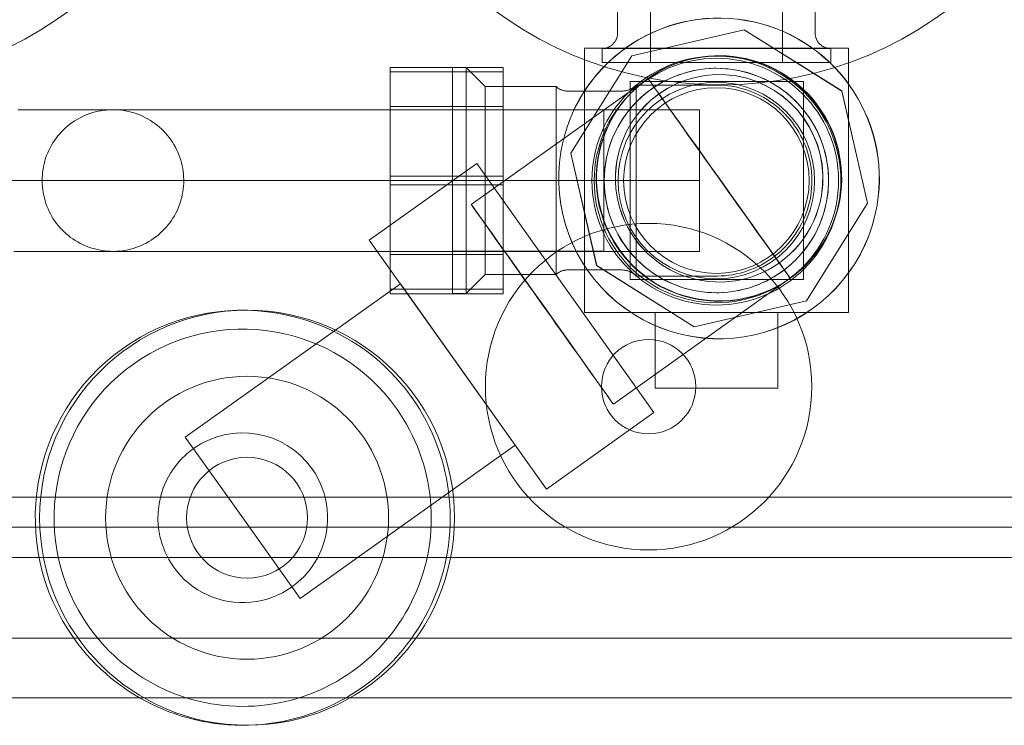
# Model space of a CAD drawing. Header units: millimetres. Extents: x -21756 to -17416, y 369 to 3070.
# Tile 13 of 31: x -20158 to -20053, y 2719 to 2793. Entities that reach past the tile are written whole.
import ezdxf

# ---------------------------------------------------------------- set-up
doc = ezdxf.new("R2010")
doc.units = ezdxf.units.MM
for name, color, linetype, lineweight in [('M-EQPM', 50, 'Continuous', 18), ('P-PIPE', 3, 'Continuous', 18), ('P-PIPE-CNTR', 3, 'Continuous', 18)]:
    doc.layers.add(name, color=color, linetype=linetype, lineweight=lineweight)

# ---------------------------------------------------------------- blocks, each defined once
blk = doc.blocks.new('HC_Heat Pump_GM_Saunier Duval_GeniaSet TEK_IS_kit complet_2C - HA 10-7_2 STB-985960-Niveau 0')
at = {"layer": 'M-EQPM'}
for p, q in [((224.69, -60.77), (224.69, -79.74)), ((238.69, -79.74), (238.69, -60.77)), ((221.21, -72.75), (221.21, -76.6)), ((242.17, -76.6), (242.17, -72.75)), ((222.74, -79.01), (234.64, -76.27)), ((234.64, -76.28), (222.74, -79.01)), ((234.64, -76.27), (244.99, -82.75)), ((234.64, -76.27), (234.64, -76.28)), ((244.98, -82.76), (234.64, -76.28)), ((245.69, -78.23), (217.69, -78.23)), ((217.69, -78.23), (217.69, -79.8)), ((217.69, -78.23), (217.69, -79.89)), ((219.57, -78.25), (219.57, -79.74)), ((219.57, -78.25), (231.69, -78.25)), ((222.11, -78.17), (222.1, -78.18)), ((231.69, -78.25), (243.81, -78.25)), ((243.81, -79.74), (243.81, -78.25)), ((245.69, -79.89), (245.69, -78.23)), ((245.69, -79.8), (245.69, -78.23)), ((222.74, -79.01), (216.26, -89.36)), ((216.27, -89.36), (222.74, -79.01)), ((222.74, -79.01), (222.74, -79.01)), ((197.09, -80.25), (197.09, -80.71)), ((197.09, -80.25), (197.09, -80.71)), ((197.09, -80.25), (209.09, -80.25)), ((209.09, -80.25), (197.09, -80.25)), ((205.16, -80.27), (203.69, -80.27)), ((203.69, -80.27), (203.69, -104.23)), ((203.69, -80.27), (203.69, -104.23)), ((207.17, -82.27), (205.16, -80.27)), ((205.16, -104.23), (205.16, -80.27)), ((205.16, -104.23), (205.16, -80.27)), ((209.09, -80.71), (209.09, -80.25)), ((209.09, -80.71), (209.09, -80.25)), ((217.69, -104.62), (217.69, -79.8)), ((217.69, -79.89), (217.69, -104.61)), ((219.57, -79.74), (231.69, -79.74)), ((224.69, -79.74), (231.69, -79.74)), ((231.69, -79.74), (238.69, -79.74)), ((231.69, -79.74), (243.81, -79.74)), ((245.69, -79.8), (245.69, -104.62)), ((245.69, -104.61), (245.69, -79.89)), ((197.09, -80.71), (197.09, -91.78)), ((197.09, -91.78), (197.09, -80.71)), ((197.09, -80.71), (209.09, -80.71)), ((209.09, -80.71), (197.09, -80.71)), ((224.44, -81.43), (205.69, -94.78)), ((209.09, -80.71), (209.09, -91.78)), ((209.09, -91.78), (209.09, -80.71)), ((224.44, -81.42), (224.43, -81.43)), ((214.69, -82.27), (207.17, -82.27)), ((207.17, -82.27), (207.17, -102.22)), ((207.17, -82.27), (207.17, -102.22)), ((214.69, -82.27), (214.69, -102.22)), ((214.69, -82.27), (214.69, -102.22)), ((222.54, -81.75), (222.54, -102.75)), ((224.07, -81.75), (222.54, -81.75)), ((224.02, -81.75), (222.54, -81.75)), ((231.69, -82.12), (223.17, -82.12)), ((223.17, -82.12), (223.17, -102.38)), ((223.17, -82.12), (223.17, -102.38)), ((224.02, -81.75), (239.41, -81.75)), ((239.39, -81.75), (224.07, -81.75)), ((240.93, -81.75), (239.39, -81.75)), ((240.93, -81.75), (239.41, -81.75)), ((240.93, -102.75), (240.93, -81.75)), ((221.7, -82.76), (215.87, -82.76)), ((225.61, -83.05), (225.6, -83.05)), ((244.98, -82.76), (244.99, -82.75)), ((247.72, -94.65), (244.98, -82.76)), ((244.99, -82.75), (247.73, -94.65)), ((209.09, -84.41), (197.09, -84.41)), ((197.09, -100.08), (197.09, -84.41)), ((197.09, -100.08), (197.09, -84.41)), ((209.09, -84.41), (209.09, -100.08)), ((209.09, -84.41), (209.09, -100.08)), ((229.9, -84.74), (185.2, -84.74)), ((219.77, -84.76), (203.69, -84.76)), ((203.69, -84.76), (203.69, -99.74)), ((203.69, -84.76), (203.69, -99.74)), ((219.77, -84.76), (219.77, -99.74)), ((219.77, -84.76), (219.77, -99.74)), ((229.9, -92.25), (229.9, -84.74)), ((216.26, -89.36), (218.99, -101.26)), ((216.27, -89.36), (216.26, -89.36)), ((219, -101.26), (216.27, -89.36)), ((206.28, -90.45), (194.88, -98.56)), ((225.07, -116.84), (206.28, -90.45)), ((225.07, -116.84), (206.28, -90.45)), ((197.09, -91.78), (197.09, -92.71)), ((197.09, -91.78), (197.09, -92.71)), ((197.09, -91.78), (209.09, -91.78)), ((209.09, -91.78), (197.09, -91.78)), ((209.09, -92.71), (209.09, -91.78)), ((209.09, -92.71), (209.09, -91.78)), ((150.2, -92.25), (167.69, -92.25)), ((185.2, -92.25), (167.69, -92.25)), ((185.2, -92.25), (229.9, -92.25)), ((197.09, -92.71), (197.09, -103.78)), ((197.09, -103.78), (197.09, -92.71)), ((197.09, -92.71), (209.09, -92.71)), ((209.09, -92.71), (197.09, -92.71)), ((209.09, -92.71), (209.09, -103.78)), ((209.09, -103.78), (209.09, -92.71)), ((229.9, -99.76), (229.9, -92.25)), ((241.24, -105), (247.72, -94.65)), ((247.73, -94.65), (241.25, -105)), ((247.73, -94.65), (247.72, -94.65)), ((194.88, -98.56), (213.66, -124.96)), ((194.88, -98.56), (213.66, -124.96)), ((185.21, -99.76), (229.9, -99.76)), ((197.09, -100.08), (209.09, -100.08)), ((203.69, -99.74), (219.77, -99.74)), ((218.99, -101.26), (229.34, -107.74)), ((219, -101.26), (218.99, -101.26)), ((229.35, -107.74), (219, -101.26)), ((238.36, -100.97), (238.37, -100.97)), ((205.16, -104.23), (207.17, -102.22)), ((207.17, -102.22), (214.69, -102.22)), ((215.87, -101.73), (221.7, -101.73)), ((198.18, -103.21), (175.37, -119.45)), ((204.27, -111.76), (198.18, -103.21)), ((220.77, -115.96), (239.52, -102.61)), ((222.54, -102.75), (224.02, -102.75)), ((222.54, -102.75), (224.07, -102.75)), ((223.17, -102.38), (231.69, -102.38)), ((239.41, -102.75), (224.02, -102.75)), ((224.07, -102.75), (239.39, -102.75)), ((239.39, -102.75), (240.93, -102.75)), ((239.41, -102.75), (240.93, -102.75)), ((239.51, -102.61), (239.52, -102.6)), ((197.09, -103.78), (197.09, -104.25)), ((197.09, -103.78), (197.09, -104.25)), ((197.09, -103.78), (209.09, -103.78)), ((209.09, -103.78), (197.09, -103.78)), ((197.09, -104.25), (209.09, -104.25)), ((209.09, -104.25), (197.09, -104.25)), ((203.69, -104.23), (205.16, -104.23)), ((209.09, -104.25), (209.09, -103.78)), ((209.09, -104.25), (209.09, -103.78)), ((217.69, -104.61), (217.69, -106.25)), ((217.69, -104.62), (217.69, -106.25)), ((229.34, -107.74), (241.24, -105)), ((241.25, -105), (229.35, -107.74)), ((241.25, -105), (241.24, -105)), ((245.69, -106.25), (245.69, -104.61)), ((245.69, -106.25), (245.69, -104.62)), ((217.69, -106.25), (245.69, -106.25)), ((225.19, -106.25), (225.19, -114.25)), ((225.73, -106.25), (225.19, -106.25)), ((225.74, -106.25), (225.19, -106.25)), ((237.66, -106.25), (225.73, -106.25)), ((225.74, -106.25), (237.69, -106.25)), ((238.19, -106.25), (237.66, -106.25)), ((238.19, -106.25), (237.69, -106.25)), ((238.19, -114.25), (238.19, -106.25)), ((241.82, -105.88), (241.83, -105.87)), ((229.35, -107.74), (229.34, -107.74)), ((210.36, -120.32), (204.27, -111.76)), ((225.19, -114.25), (225.74, -114.25)), ((225.19, -114.25), (225.73, -114.25)), ((225.73, -114.25), (237.66, -114.25)), ((237.69, -114.25), (225.74, -114.25)), ((237.66, -114.25), (238.19, -114.25)), ((237.69, -114.25), (238.19, -114.25)), ((213.66, -124.96), (225.07, -116.84)), ((175.37, -119.45), (181.46, -128)), ((187.55, -136.55), (210.36, -120.32)), ((181.46, -128), (187.55, -136.55))]:
    blk.add_line(p, q, dxfattribs=at)
at = {"layer": 'M-EQPM', "flags": 128}
for points in [[(219.57, -78.25), (219.63, -78.25), (219.7, -78.24), (219.76, -78.23), (219.83, -78.23), (219.89, -78.21), (219.96, -78.2), (220.02, -78.18), (220.08, -78.16), (220.15, -78.14), (220.21, -78.12), (220.27, -78.09), (220.33, -78.06), (220.38, -78.03), (220.44, -78), (220.5, -77.96), (220.55, -77.92), (220.6, -77.88), (220.65, -77.84), (220.7, -77.79), (220.75, -77.75), (220.79, -77.7), (220.83, -77.65), (220.88, -77.6), (220.91, -77.55), (220.95, -77.49), (220.99, -77.43), (221.02, -77.38), (221.05, -77.32), (221.07, -77.26), (221.1, -77.2), (221.12, -77.14), (221.14, -77.07), (221.16, -77.01), (221.17, -76.95), (221.19, -76.88), (221.2, -76.82), (221.2, -76.75), (221.21, -76.69), (221.21, -76.62), (221.21, -76.6)], [(242.17, -76.6), (242.17, -76.67), (242.17, -76.73), (242.18, -76.8), (242.19, -76.86), (242.2, -76.93), (242.21, -76.99), (242.23, -77.06), (242.25, -77.12), (242.27, -77.18), (242.3, -77.24), (242.32, -77.3), (242.35, -77.36), (242.38, -77.42), (242.42, -77.48), (242.45, -77.53), (242.49, -77.58), (242.53, -77.64), (242.57, -77.69), (242.62, -77.74), (242.67, -77.78), (242.71, -77.83), (242.76, -77.87), (242.81, -77.91), (242.87, -77.95), (242.92, -77.99), (242.98, -78.02), (243.04, -78.05), (243.09, -78.08), (243.15, -78.11), (243.21, -78.13), (243.28, -78.16), (243.34, -78.18), (243.4, -78.19), (243.47, -78.21), (243.53, -78.22), (243.6, -78.23), (243.66, -78.24), (243.73, -78.24), (243.79, -78.25), (243.81, -78.25)], [(231.69, -78.25), (231.2, -78.25), (230.72, -78.25), (230.24, -78.25), (229.76, -78.25), (229.28, -78.25), (228.81, -78.25), (228.34, -78.25), (227.88, -78.25), (227.42, -78.25), (226.97, -78.25), (226.53, -78.25), (226.09, -78.25), (225.67, -78.25), (225.25, -78.25), (224.84, -78.25), (224.45, -78.25), (224.07, -78.25), (223.7, -78.25), (223.34, -78.25), (222.99, -78.25), (222.66, -78.25), (222.35, -78.25), (222.05, -78.25), (221.76, -78.25), (221.49, -78.25), (221.24, -78.25), (221, -78.25), (220.78, -78.25), (220.58, -78.25), (220.39, -78.25), (220.22, -78.25), (220.08, -78.25), (219.95, -78.25), (219.84, -78.25), (219.74, -78.25), (219.67, -78.25), (219.62, -78.25), (219.58, -78.25), (219.57, -78.25), (219.57, -78.25)], [(219.57, -78.25), (219.58, -78.25), (219.61, -78.25), (219.65, -78.25), (219.72, -78.25), (219.81, -78.25), (219.91, -78.25), (220.04, -78.25), (220.18, -78.25), (220.34, -78.25), (220.52, -78.25), (220.72, -78.25), (220.94, -78.25), (221.17, -78.25), (221.42, -78.25), (221.68, -78.25), (221.97, -78.25), (222.26, -78.25), (222.58, -78.25), (222.9, -78.25), (223.24, -78.25), (223.6, -78.25), (223.97, -78.25), (224.35, -78.25), (224.74, -78.25), (225.14, -78.25), (225.55, -78.25), (225.98, -78.25), (226.41, -78.25), (226.85, -78.25), (227.3, -78.25), (227.75, -78.25), (228.21, -78.25), (228.68, -78.25), (229.15, -78.25), (229.63, -78.25), (230.11, -78.25), (230.59, -78.25), (231.07, -78.25), (231.56, -78.25), (231.69, -78.25)], [(231.69, -78.25), (232.17, -78.25), (232.66, -78.25), (233.14, -78.25), (233.62, -78.25), (234.1, -78.25), (234.57, -78.25), (235.04, -78.25), (235.5, -78.25), (235.96, -78.25), (236.41, -78.25), (236.85, -78.25), (237.29, -78.25), (237.71, -78.25), (238.13, -78.25), (238.53, -78.25), (238.93, -78.25), (239.31, -78.25), (239.68, -78.25), (240.04, -78.25), (240.38, -78.25), (240.72, -78.25), (241.03, -78.25), (241.33, -78.25), (241.62, -78.25), (241.89, -78.25), (242.14, -78.25), (242.38, -78.25), (242.6, -78.25), (242.8, -78.25), (242.99, -78.25), (243.15, -78.25), (243.3, -78.25), (243.43, -78.25), (243.54, -78.25), (243.63, -78.25), (243.71, -78.25), (243.76, -78.25), (243.79, -78.25), (243.81, -78.25), (243.81, -78.25)], [(243.81, -78.25), (243.8, -78.25), (243.77, -78.25), (243.72, -78.25), (243.66, -78.25), (243.57, -78.25), (243.46, -78.25), (243.34, -78.25), (243.19, -78.25), (243.03, -78.25), (242.85, -78.25), (242.66, -78.25), (242.44, -78.25), (242.21, -78.25), (241.96, -78.25), (241.69, -78.25), (241.41, -78.25), (241.11, -78.25), (240.8, -78.25), (240.47, -78.25), (240.13, -78.25), (239.78, -78.25), (239.41, -78.25), (239.03, -78.25), (238.64, -78.25), (238.24, -78.25), (237.83, -78.25), (237.4, -78.25), (236.97, -78.25), (236.53, -78.25), (236.08, -78.25), (235.63, -78.25), (235.16, -78.25), (234.7, -78.25), (234.23, -78.25), (233.75, -78.25), (233.27, -78.25), (232.79, -78.25), (232.3, -78.25), (231.82, -78.25), (231.69, -78.25)], [(231.69, -104.14), (231.21, -104.13), (230.74, -104.1), (230.26, -104.06), (229.79, -103.99), (229.33, -103.91), (228.86, -103.8), (228.4, -103.68), (227.95, -103.54), (227.5, -103.38), (227.06, -103.2), (226.62, -103.01), (226.2, -102.8), (225.78, -102.57), (225.37, -102.33), (224.97, -102.06), (224.58, -101.79), (224.21, -101.5), (223.84, -101.19), (223.49, -100.87), (223.16, -100.53), (222.83, -100.19), (222.52, -99.83), (222.22, -99.45), (221.94, -99.07), (221.68, -98.67), (221.43, -98.27), (221.2, -97.85), (220.98, -97.43), (220.78, -97), (220.6, -96.56), (220.44, -96.11), (220.29, -95.66), (220.16, -95.2), (220.06, -94.74), (219.97, -94.27), (219.89, -93.8), (219.84, -93.33), (219.81, -92.85), (219.79, -92.37), (219.8, -91.9), (219.82, -91.42), (219.86, -90.95), (219.92, -90.48), (220, -90.01), (220.1, -89.54), (220.22, -89.08), (220.36, -88.63), (220.51, -88.18), (220.68, -87.73), (220.87, -87.3), (221.08, -86.87), (221.3, -86.45), (221.54, -86.04), (221.8, -85.64), (222.07, -85.25), (222.36, -84.87), (222.66, -84.5), (222.98, -84.14), (223.31, -83.8), (223.65, -83.47), (224.01, -83.16), (224.38, -82.86), (224.76, -82.58), (225.15, -82.31), (225.56, -82.05), (225.97, -81.82), (226.39, -81.6), (226.82, -81.39), (227.26, -81.21), (227.7, -81.04), (228.16, -80.89), (228.61, -80.75), (229.07, -80.64), (229.54, -80.55), (230.01, -80.47), (230.48, -80.41), (230.96, -80.37), (231.43, -80.35), (231.69, -80.35)], [(231.69, -80.35), (232.16, -80.36), (232.64, -80.39), (233.11, -80.44), (233.58, -80.5), (234.05, -80.59), (234.52, -80.69), (234.98, -80.81), (235.43, -80.95), (235.88, -81.11), (236.32, -81.29), (236.76, -81.48), (237.18, -81.69), (237.6, -81.92), (238.01, -82.17), (238.41, -82.43), (238.79, -82.7), (239.17, -83), (239.53, -83.3), (239.88, -83.62), (240.22, -83.96), (240.55, -84.31), (240.86, -84.67), (241.15, -85.04), (241.43, -85.42), (241.7, -85.82), (241.95, -86.22), (242.18, -86.64), (242.4, -87.06), (242.6, -87.5), (242.78, -87.94), (242.94, -88.38), (243.09, -88.84), (243.21, -89.29), (243.32, -89.76), (243.41, -90.22), (243.48, -90.69), (243.54, -91.17), (243.57, -91.64), (243.58, -92.12), (243.58, -92.59), (243.56, -93.07), (243.51, -93.54), (243.45, -94.01), (243.37, -94.48), (243.27, -94.95), (243.16, -95.41), (243.02, -95.87), (242.87, -96.32), (242.7, -96.76), (242.51, -97.2), (242.3, -97.63), (242.08, -98.05), (241.84, -98.46), (241.58, -98.86), (241.31, -99.25), (241.02, -99.63), (240.72, -99.99), (240.4, -100.35), (240.07, -100.69), (239.72, -101.02), (239.37, -101.33), (239, -101.63), (238.62, -101.92), (238.22, -102.19), (237.82, -102.44), (237.41, -102.68), (236.99, -102.9), (236.56, -103.1), (236.12, -103.29), (235.67, -103.46), (235.22, -103.61), (234.77, -103.74), (234.3, -103.85), (233.84, -103.95), (233.37, -104.02), (232.9, -104.08), (232.42, -104.12), (231.95, -104.14), (231.69, -104.14)], [(214.69, -82.27), (214.73, -82.32), (214.78, -82.36), (214.84, -82.41), (214.89, -82.45), (214.95, -82.48), (215, -82.52), (215.06, -82.55), (215.12, -82.58), (215.18, -82.61), (215.24, -82.64), (215.31, -82.66), (215.37, -82.68), (215.43, -82.7), (215.5, -82.72), (215.56, -82.73), (215.63, -82.74), (215.7, -82.75), (215.76, -82.76), (215.83, -82.76), (215.87, -82.76)], [(221.7, -82.76), (221.78, -82.76), (221.86, -82.75), (221.94, -82.75), (222.02, -82.73), (222.09, -82.72), (222.17, -82.7), (222.25, -82.68), (222.33, -82.66), (222.4, -82.63), (222.48, -82.6), (222.55, -82.57), (222.62, -82.53), (222.69, -82.49), (222.76, -82.45), (222.83, -82.41), (222.89, -82.36), (222.96, -82.31), (223.02, -82.26), (223.08, -82.21), (223.14, -82.15), (223.17, -82.12)], [(231.69, -82.12), (232.09, -82.12), (232.5, -82.15), (232.9, -82.19), (233.3, -82.25), (233.7, -82.32), (234.1, -82.41), (234.49, -82.51), (234.88, -82.63), (235.26, -82.77), (235.63, -82.92), (236, -83.08), (236.37, -83.26), (236.72, -83.45), (237.07, -83.66), (237.41, -83.89), (237.74, -84.12), (238.06, -84.37), (238.37, -84.63), (238.67, -84.9), (238.96, -85.19), (239.23, -85.48), (239.5, -85.79), (239.75, -86.11), (239.99, -86.44), (240.21, -86.77), (240.43, -87.12), (240.62, -87.47), (240.81, -87.83), (240.98, -88.2), (241.13, -88.58), (241.27, -88.96), (241.39, -89.34), (241.5, -89.73), (241.6, -90.13), (241.67, -90.52), (241.73, -90.93), (241.78, -91.33), (241.81, -91.73), (241.82, -92.14), (241.82, -92.25)], [(157.65, -84.74), (158.28, -84.74), (158.89, -84.74), (159.49, -84.74), (160.08, -84.74), (160.65, -84.74), (161.2, -84.74), (161.73, -84.74), (162.25, -84.74), (162.75, -84.74), (163.23, -84.74), (163.68, -84.74), (164.12, -84.74), (164.53, -84.74), (164.92, -84.74), (165.29, -84.74), (165.63, -84.74), (165.94, -84.74), (166.24, -84.74), (166.5, -84.74), (166.74, -84.74), (166.96, -84.74), (167.14, -84.74), (167.3, -84.74), (167.44, -84.74), (167.54, -84.74), (167.62, -84.74), (167.67, -84.74), (167.69, -84.74), (167.69, -84.74)], [(160.18, -92.25), (160.19, -91.95), (160.21, -91.65), (160.24, -91.35), (160.28, -91.05), (160.33, -90.75), (160.4, -90.46), (160.47, -90.17), (160.56, -89.88), (160.66, -89.6), (160.78, -89.32), (160.9, -89.05), (161.03, -88.78), (161.17, -88.51), (161.33, -88.26), (161.49, -88.01), (161.67, -87.76), (161.85, -87.52), (162.05, -87.29), (162.25, -87.07), (162.46, -86.86), (162.68, -86.65), (162.91, -86.46), (163.14, -86.27), (163.38, -86.09), (163.63, -85.93), (163.89, -85.77), (164.15, -85.62), (164.42, -85.49), (164.69, -85.36), (164.97, -85.25), (165.25, -85.14), (165.54, -85.05), (165.83, -84.97), (166.12, -84.9), (166.42, -84.85), (166.71, -84.8), (167.01, -84.77), (167.31, -84.75), (167.61, -84.74), (167.69, -84.74)], [(167.69, -84.74), (167.99, -84.74), (168.29, -84.76), (168.59, -84.79), (168.89, -84.83), (169.18, -84.89), (169.48, -84.95), (169.77, -85.03), (170.05, -85.12), (170.34, -85.22), (170.62, -85.33), (170.89, -85.45), (171.16, -85.59), (171.42, -85.73), (171.68, -85.88), (171.93, -86.05), (172.18, -86.22), (172.41, -86.41), (172.64, -86.6), (172.87, -86.8), (173.08, -87.01), (173.28, -87.23), (173.48, -87.46), (173.67, -87.7), (173.84, -87.94), (174.01, -88.19), (174.17, -88.44), (174.32, -88.71), (174.45, -88.97), (174.58, -89.25), (174.69, -89.53), (174.79, -89.81), (174.89, -90.09), (174.97, -90.38), (175.04, -90.68), (175.09, -90.97), (175.14, -91.27), (175.17, -91.57), (175.19, -91.87), (175.2, -92.17), (175.2, -92.25)], [(185.2, -84.74), (184.5, -84.74), (183.81, -84.74), (183.11, -84.74), (182.42, -84.74), (181.73, -84.74), (181.04, -84.74), (180.37, -84.74), (179.7, -84.74), (179.04, -84.74), (178.39, -84.74), (177.75, -84.74), (177.12, -84.74), (176.51, -84.74), (175.91, -84.74), (175.32, -84.74), (174.75, -84.74), (174.2, -84.74), (173.66, -84.74), (173.14, -84.74), (172.65, -84.74), (172.17, -84.74), (171.71, -84.74), (171.28, -84.74), (170.86, -84.74), (170.47, -84.74), (170.11, -84.74), (169.76, -84.74), (169.45, -84.74), (169.15, -84.74), (168.89, -84.74), (168.64, -84.74), (168.43, -84.74), (168.24, -84.74), (168.08, -84.74), (167.95, -84.74), (167.84, -84.74), (167.77, -84.74), (167.72, -84.74), (167.69, -84.74), (167.69, -84.74)], [(167.69, -99.76), (167.39, -99.75), (167.09, -99.73), (166.79, -99.7), (166.5, -99.66), (166.2, -99.61), (165.91, -99.54), (165.62, -99.46), (165.33, -99.37), (165.05, -99.27), (164.77, -99.16), (164.49, -99.04), (164.22, -98.91), (163.96, -98.76), (163.7, -98.61), (163.45, -98.44), (163.21, -98.27), (162.97, -98.09), (162.74, -97.89), (162.52, -97.69), (162.3, -97.48), (162.1, -97.26), (161.9, -97.03), (161.72, -96.8), (161.54, -96.55), (161.37, -96.3), (161.22, -96.05), (161.07, -95.79), (160.93, -95.52), (160.81, -95.25), (160.69, -94.97), (160.59, -94.69), (160.5, -94.4), (160.42, -94.11), (160.35, -93.82), (160.29, -93.52), (160.25, -93.23), (160.21, -92.93), (160.19, -92.63), (160.18, -92.33), (160.18, -92.25)], [(175.2, -92.25), (175.2, -92.55), (175.18, -92.85), (175.15, -93.15), (175.11, -93.44), (175.05, -93.74), (174.99, -94.03), (174.91, -94.32), (174.82, -94.61), (174.72, -94.89), (174.61, -95.17), (174.49, -95.45), (174.35, -95.71), (174.21, -95.98), (174.05, -96.24), (173.89, -96.49), (173.72, -96.73), (173.53, -96.97), (173.34, -97.2), (173.14, -97.42), (172.92, -97.63), (172.7, -97.84), (172.48, -98.03), (172.24, -98.22), (172, -98.4), (171.75, -98.57), (171.49, -98.72), (171.23, -98.87), (170.96, -99.01), (170.69, -99.13), (170.41, -99.25), (170.13, -99.35), (169.85, -99.44), (169.56, -99.52), (169.26, -99.59), (168.97, -99.65), (168.67, -99.69), (168.37, -99.73), (168.07, -99.75), (167.77, -99.76), (167.69, -99.76)], [(241.82, -92.25), (241.81, -92.65), (241.79, -93.06), (241.75, -93.46), (241.69, -93.86), (241.62, -94.26), (241.53, -94.65), (241.43, -95.05), (241.31, -95.43), (241.17, -95.82), (241.02, -96.19), (240.85, -96.56), (240.67, -96.92), (240.48, -97.28), (240.27, -97.63), (240.05, -97.97), (239.81, -98.3), (239.57, -98.62), (239.31, -98.93), (239.03, -99.23), (238.75, -99.51), (238.45, -99.79), (238.14, -100.05), (237.83, -100.31), (237.5, -100.55), (237.16, -100.77), (236.82, -100.98), (236.46, -101.18), (236.1, -101.37), (235.73, -101.53), (235.36, -101.69), (234.98, -101.83), (234.59, -101.95), (234.2, -102.06), (233.81, -102.15), (233.41, -102.23), (233.01, -102.29), (232.61, -102.34), (232.2, -102.36), (231.8, -102.38), (231.69, -102.38)], [(167.69, -99.76), (167.68, -99.76), (167.64, -99.76), (167.57, -99.76), (167.47, -99.76), (167.34, -99.76), (167.19, -99.76), (167.01, -99.76), (166.8, -99.76), (166.57, -99.76), (166.31, -99.76), (166.03, -99.76), (165.72, -99.76), (165.38, -99.76), (165.02, -99.76), (164.64, -99.76), (164.23, -99.76), (163.8, -99.76), (163.35, -99.76), (162.88, -99.76), (162.39, -99.76), (161.88, -99.76), (161.34, -99.76), (160.8, -99.76), (160.23, -99.76), (159.65, -99.76), (159.05, -99.76), (158.44, -99.76), (157.82, -99.76), (157.18, -99.76)], [(167.69, -99.76), (167.71, -99.76), (167.75, -99.76), (167.82, -99.76), (167.92, -99.76), (168.04, -99.76), (168.19, -99.76), (168.37, -99.76), (168.58, -99.76), (168.81, -99.76), (169.07, -99.76), (169.36, -99.76), (169.67, -99.76), (170.01, -99.76), (170.37, -99.76), (170.75, -99.76), (171.16, -99.76), (171.58, -99.76), (172.04, -99.76), (172.51, -99.76), (173, -99.76), (173.51, -99.76), (174.04, -99.76), (174.59, -99.76), (175.16, -99.76), (175.74, -99.76), (176.33, -99.76), (176.94, -99.76), (177.57, -99.76), (178.2, -99.76), (178.85, -99.76), (179.51, -99.76), (180.17, -99.76), (180.85, -99.76), (181.53, -99.76), (182.22, -99.76), (182.91, -99.76), (183.61, -99.76), (184.3, -99.76), (185, -99.76), (185.2, -99.76)], [(215.87, -101.73), (215.8, -101.73), (215.73, -101.74), (215.67, -101.75), (215.6, -101.75), (215.54, -101.77), (215.47, -101.78), (215.4, -101.8), (215.34, -101.82), (215.28, -101.84), (215.21, -101.87), (215.15, -101.89), (215.09, -101.92), (215.03, -101.96), (214.98, -101.99), (214.92, -102.03), (214.87, -102.07), (214.81, -102.11), (214.76, -102.15), (214.71, -102.2), (214.69, -102.22)], [(223.17, -102.38), (223.11, -102.32), (223.06, -102.26), (223, -102.21), (222.93, -102.16), (222.87, -102.11), (222.8, -102.07), (222.74, -102.02), (222.67, -101.98), (222.6, -101.95), (222.52, -101.91), (222.45, -101.88), (222.37, -101.85), (222.3, -101.83), (222.22, -101.8), (222.14, -101.78), (222.06, -101.77), (221.99, -101.75), (221.91, -101.74), (221.83, -101.74), (221.75, -101.73), (221.7, -101.73)]]:
    blk.add_lwpolyline(points, dxfattribs=at)
at = {"layer": 'M-EQPM'}
for centre, radius, start, end in [((139.15, -41.8), 40.31, 270, 90), ((139.15, -41.8), 40.31, 270, 90), ((232.15, -41.8), 40.31, 90, 270), ((232.15, -41.8), 40.31, 90, 270), ((232.15, -41.8), 40.31, 270, 90), ((232.15, -41.8), 40.31, 270, 90), ((231.69, -92.25), 13.2, 90, 270), ((231.69, -92.25), 13.2, 90, 270), ((231.69, -92.25), 12.96, 90, 270), ((231.69, -92.25), 13.2, 270, 90), ((231.69, -92.25), 13.2, 270, 90), ((231.69, -92.25), 12.96, 270, 90), ((231.69, -92.25), 11.9, 90, 270), ((231.69, -92.25), 11.9, 90, 270), ((231.69, -92.25), 11.9, 270, 90), ((231.69, -92.25), 11.9, 270, 90), ((231.69, -92.25), 10.42, 90, 270), ((231.69, -92.25), 9.84, 90, 270), ((231.69, -92.25), 9.84, 90, 270), ((231.69, -92.25), 10.42, 270, 90), ((231.69, -92.25), 9.84, 270, 90), ((231.69, -92.25), 9.84, 270, 90), ((224.5, -114.1), 17.31, 360, 180), ((181.46, -128), 22, 35.4432, 215.4432), ((181.46, -128), 22, 35.4432, 215.4432), ((181.92, -128), 22, 0, 180), ((181.92, -128), 22, 0, 180), ((181.46, -128), 20, 35.4432, 215.4432), ((181.46, -128), 20, 35.4432, 215.4432), ((224.5, -114.1), 5, 0, 180), ((224.5, -114.1), 5, 360, 180), ((181.92, -128), 15, 0, 180), ((181.92, -128), 15, 0, 180), ((224.5, -114.1), 17.31, 180, 360), ((224.5, -114.1), 5, 180, 360), ((224.5, -114.1), 5, 180, 360), ((181.46, -128), 22, 215.4432, 35.4432), ((181.46, -128), 22, 215.4432, 35.4432), ((181.46, -128), 20, 215.4432, 35.4432), ((181.46, -128), 20, 215.4432, 35.4432), ((181.46, -128), 9, 35.4432, 215.4432), ((181.46, -128), 9, 35.4432, 215.4432), ((181.92, -128), 6.41, 360, 180), ((181.92, -128), 6.41, 0, 180), ((181.46, -128), 9, 215.4432, 35.4432), ((181.46, -128), 9, 215.4432, 35.4432), ((181.92, -128), 22, 180, 0), ((181.92, -128), 22, 180, 0), ((181.92, -128), 15, 180, 0), ((181.92, -128), 15, 180, 0), ((181.92, -128), 6.41, 180, 360), ((181.92, -128), 6.41, 180, 0)]:
    blk.add_arc(centre, radius, start, end, dxfattribs=at)
for centre, major_axis, ratio, start_param, end_param in [((231.96, -92.03), (-9.86, 13.85), 1, 3.926991, 7.068583), ((231.96, -92.03), (-9.86, 13.85), 1, 3.926991, 7.068583), ((231.97, -92.02), (-9.86, 13.85), 1, 3.926991, 7.068583), ((231.94, -92.04), (-7.54, 10.59), 1, 3.926991, 7.068583), ((231.97, -92.02), (-7.54, 10.59), 1, 3.926991, 7.068583), ((231.98, -92.01), (-7.54, 10.59), 1, 3.926991, 7.068583), ((231.98, -92.01), (-6.38, 8.96), 1, 3.926991, 7.068583), ((231.99, -92.01), (-6.38, 8.96), 1, 3.926991, 7.068583), ((231.98, -92.02), (-7.54, 10.59), 0.000967, 0, 3.141593), ((231.98, -92.02), (-7.54, 10.59), 0.000967, 3.141593, 6.283185), ((231.96, -92.03), (-9.86, 13.85), 1, 0.785398, 3.926991), ((231.96, -92.03), (-9.86, 13.85), 1, 0.785398, 3.926991), ((231.97, -92.02), (-9.86, 13.85), 1, 0.785398, 3.926991), ((231.94, -92.04), (-7.54, 10.59), 1, 0.785398, 3.926991), ((231.97, -92.02), (-7.54, 10.59), 1, 0.785398, 3.926991), ((231.98, -92.01), (-7.54, 10.59), 1, 0.785398, 3.926991), ((231.99, -92.01), (-6.38, 8.96), 1, 0.785398, 3.926991), ((231.98, -92.01), (-6.38, 8.96), 1, 0.785398, 3.926991), ((213.23, -105.37), (-7.54, 10.59), 0.000967, 3.141593, 6.283185), ((213.23, -105.37), (-7.54, 10.59), 0.000967, 0, 3.141593)]:
    blk.add_ellipse(centre, major_axis=major_axis, ratio=ratio, start_param=start_param, end_param=end_param, dxfattribs=at)

msp = doc.modelspace()

# ---------------------------------------------------------------- linework, layer by layer
at = {"layer": 'P-PIPE'}
for p, q in [((-19887.26, 2742.73), (-20407.19, 2742.73)), ((-20407.19, 2736.33), (-19887.26, 2736.33)), ((-19878.09, 2727.78), (-20290.83, 2727.78))]:
    msp.add_line(p, q, dxfattribs=at)
at = {"layer": 'P-PIPE-CNTR'}
for p, q in [((-20407.19, 2739.53), (-19887.26, 2739.53)), ((-20407.19, 2739.53), (-19887.26, 2739.53)), ((-20290.83, 2721.43), (-19878.09, 2721.43)), ((-20290.83, 2721.43), (-19878.09, 2721.43))]:
    msp.add_line(p, q, dxfattribs=at)

# ---------------------------------------------------------------- block references
at = {"layer": 'M-EQPM'}
msp.add_blockref('HC_Heat Pump_GM_Saunier Duval_GeniaSet TEK_IS_kit complet_2C - HA 10-7_2 STB-985960-Niveau 0', (-20315.44, 2868.53), dxfattribs=at)

doc.saveas('drawing.dxf')
